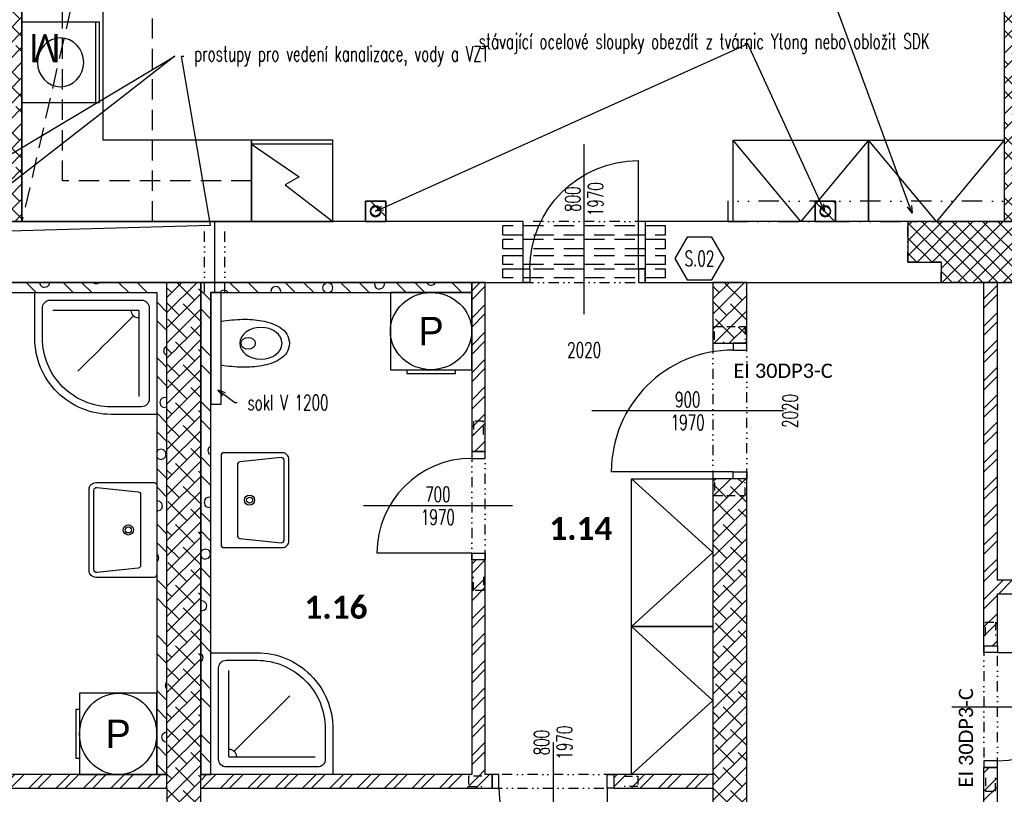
# Model space of a CAD drawing. Header units: millimetres. Extents: x -239306 to 235396, y -2942 to 28189.
# Tile 25 of 37: x 25818 to 33086, y 16949 to 22670. Entities that reach past the tile are written whole.
import ezdxf
from ezdxf import colors
from ezdxf.entities.mleader import LeaderData, LeaderLine
from ezdxf.enums import TextEntityAlignment as Align
from ezdxf.math import Vec2, Vec3

# ---------------------------------------------------------------- set-up
doc = ezdxf.new("R2010")
doc.units = ezdxf.units.MM
doc.header["$LTSCALE"] = 300
for name, pattern in [('DASHED', [0.75, 0.5, -0.25]), ('DIVIDE', [1.25, 0.5, -0.25, 0, -0.25, 0, -0.25]), ('DIVIDE2', [0.625, 0.25, -0.125, 0, -0.125, 0, -0.125])]:
    doc.linetypes.add(name, pattern=pattern)
for name, color, linetype in [('A-Appliance-G', 150, 'Continuous'), ('A-Cabinet-G', 10, 'Continuous'), ('A-Dimline-D', 221, 'Continuous'), ('A-Dimline-D @ 50', 221, 'Continuous'), ('A-Door-G', 150, 'Continuous'), ('A-Furniture-G', 10, 'Continuous'), ('A-MassElement-G', 210, 'Continuous'), ('A-Room-T @ 50', 131, 'Continuous'), ('A-SanitaryFixture-G', 140, 'Continuous'), ('A-Wall-Abov', 32, 'DIVIDE2'), ('A-Wall-Blow', 30, 'Continuous'), ('A-Wall-Comp', 22, 'Continuous'), ('A-Wall-G', 50, 'Continuous'), ('A-Wall-Patt', 12, 'Continuous'), ('S-Beam-G', 80, 'Continuous'), ('S-Column-G', 110, 'Continuous')]:
    doc.layers.add(name, color=color, linetype=linetype)
doc.layers.add('G-Anno-Nplt @ 50', color=13, linetype='Continuous', plot=False)
doc.layers.add('ocel nová', color=7, linetype='Continuous', true_color=0x007af5)
doc.layers.add('Požár popisy', color=7, linetype='Continuous', true_color=0xea2106)
doc.styles.add('Arial', font='arial.ttf')
doc.styles.add('Calibri', font='calibri.ttf')
doc.styles.add('Dim', font='simplex.shx', dxfattribs={"width": 0.65})
doc.styles.add('RoomTag', font='calibrib.ttf')
doc.styles.get("Standard").update_dxf_attribs({"font": 'simplex.shx', "width": 0.65})
pattern_1 = [(45, (0, 0), (27.4519, 382.3555), [19.4116, -270.3664]), (45, (-51.23, 51.23), (27.4519, 382.3555), [19.4116, -270.3664]), (135, (13.73, 51.23), (-382.3555, -27.4519), [19.4116, -231.5436]), (135, (-37.5, 0), (-382.3555, -27.4519), [19.4116, -231.5436]), (105, (18.75, 32.48), (-177.45203, 177.45176), [19.4116, -560.144]), (165, (0, 64.95), (-382.3556, -27.4521), [19.4116, -560.144]), (255, (-51.23, 51.23), (177.4518, -177.452), [19.4116, -984.408]), (255, (153.68, 256.13), (177.4518, -177.452), [19.4116, -984.408]), (255, (358.58, 461.03), (177.4518, -177.452), [19.4116, -984.408]), (195, (0, 0), (-204.90374, -204.9037), [19.4116, -984.408]), (195, (-177.45, 177.45), (-204.90374, -204.9037), [19.4116, -984.408]), (75, (13.73, 13.73), (-177.4518, 177.452), [19.4116, -984.408]), (75, (218.63, 218.63), (-177.4518, 177.452), [19.4116, -984.408]), (75, (423.53, 423.53), (-177.4518, 177.452), [19.4116, -984.408]), (285, (-56.25, 32.48), (177.45203, -177.45176), [19.4116, -560.144]), (345, (-37.5, 0), (382.3556, 27.4521), [19.4116, -560.144]), (195, (-18.75, 69.98), (-204.90374, -204.9037), [19.4116, -984.408]), (195, (-196.2, 247.43), (-204.90374, -204.9037), [19.4116, -984.408]), (135, (75.16, 75.16), (-487.7464, 77.939), []), (135, (143.47, 143.47), (-487.7464, 77.939), [])]
pattern_2 = [(45, (0, 0), (27.4519, 382.3555), [19.4116, -270.3664]), (45, (-51.23, 51.23), (27.4519, 382.3555), [19.4116, -270.3664]), (135, (13.73, 51.23), (-382.3555, -27.4519), [19.4116, -231.5436]), (135, (-37.5, 0), (-382.3555, -27.4519), [19.4116, -231.5436]), (105, (18.75, 32.48), (-177.45203, 177.45176), [19.4116, -560.144]), (165, (0, 64.95), (-382.35558, -27.4521), [19.4116, -560.144]), (255, (-51.23, 51.23), (177.4518, -177.452), [19.4116, -984.408]), (255, (153.68, 256.13), (177.4518, -177.452), [19.4116, -984.408]), (255, (358.58, 461.03), (177.4518, -177.452), [19.4116, -984.408]), (195, (0, 0), (-204.90374, -204.9037), [19.4116, -984.408]), (195, (-177.45, 177.45), (-204.90374, -204.9037), [19.4116, -984.408]), (75, (13.73, 13.73), (-177.4518, 177.452), [19.4116, -984.408]), (75, (218.63, 218.63), (-177.4518, 177.452), [19.4116, -984.408]), (75, (423.53, 423.53), (-177.4518, 177.452), [19.4116, -984.408]), (285, (-56.25, 32.48), (177.45203, -177.45176), [19.4116, -560.144]), (345, (-37.5, 0), (382.35558, 27.4521), [19.4116, -560.144]), (195, (-18.75, 69.98), (-204.90374, -204.9037), [19.4116, -984.408]), (195, (-196.2, 247.43), (-204.90374, -204.9037), [19.4116, -984.408]), (135, (75.16, 75.16), (-487.7464, 77.939), []), (135, (143.47, 143.47), (-487.7464, 77.939), [])]

# ---------------------------------------------------------------- blocks, each defined once
blk = doc.blocks.new('Dvere-Pozar-PO')
at = {"layer": 'Požár popisy', "style": 'Calibri'}
blk.add_attdef('DoorOBJ:Pozar_001', (-3.258, -0.572), '', height=1.25, dxfattribs=at)
blk = doc.blocks.new('DoorAxis')
at = {"color": 0, "style": 'Dim', "width": 0.65}
for tag, p in [('DoorST:InnerWidth', (-0.75, 0)), ('DoorST:InnerHeight', (0.75, 0))]:
    blk.add_attdef(tag, text='', height=1, rotation=90, dxfattribs=at).set_placement(p, align=Align.MIDDLE_CENTER)
blk = doc.blocks.new('DoorRougHeight')
at = {"width": 0.65}
blk.add_attdef('DoorST:RoughHeight', text='', height=1, dxfattribs=at).set_placement((0, -0.9), align=Align.MIDDLE_CENTER)
blk = doc.blocks.new('SteelBub')
blk.add_lwpolyline([(-0.808, 1.4), (-1.617, 0), (-0.808, -1.4), (0.808, -1.4), (1.617, 0), (0.808, 1.4)], close=True)
at = {"width": 0.65}
blk.add_attdef('SteelOBJ:Label', text='', height=1, dxfattribs=at).set_placement((0, 0), align=Align.MIDDLE_CENTER)
blk = doc.blocks.new('AreaLabel1')
at = {"color": 0, "style": 'RoomTag'}
blk.add_attdef('AreaOBJ:Label', text='', height=1.5, dxfattribs=at).set_placement((0, 0), align=Align.MIDDLE_CENTER)
blk = doc.blocks.new('_Open30')
at = {"color": 0, "lineweight": -2}
for p, q in [((-1, 0.27), (0, 0)), ((0, 0), (-1, -0.27)), ((0, 0), (-1, 0))]:
    blk.add_line(p, q, dxfattribs=at)
blk = doc.blocks.new('SYMBOL_Shower_5_2D')
blk.add_line((0.1906, 0.1906), (0.6464, 0.6464))
for points in [[(0, 1), (0, 0), (1, 0), (1, 0.375, 0.414214), (0.375, 1)], [(0.0625, 0.875), (0.0625, 0.125, 0.414214), (0.125, 0.0625), (0.875, 0.0625, 0.414214), (0.9375, 0.125), (0.9375, 0.375, 0.414214), (0.375, 0.9375), (0.125, 0.9375, 0.414214)]]:
    blk.add_lwpolyline(points, format="xyb", close=True)
for points in [[(0.1464, 0.1464), (0.1464, 0.8536)], [(0.1464, 0.1464), (0.8536, 0.1464)]]:
    blk.add_lwpolyline(points)
blk.add_arc((0.1464, 0.1464), 0.0625, 0, 90)
blk = doc.blocks.new('SYMBOL_Kitchen_DeepFreezer_4_2D')
at = {"color": 0, "linetype": 'ByBlock', "lineweight": -2}
blk.add_line((0.95, -0.5), (0.95, 0.5), dxfattribs=at)
blk.add_lwpolyline([(0, -0.5), (1, -0.5), (1, 0.5), (0, 0.5)], close=True, dxfattribs=at)
blk.add_lwpolyline([(0.95, 0.5), (0.55, -0.087), (0.45, 0.087), (0, -0.5)])
blk = doc.blocks.new('Mycka3')
at = {"color": 0, "linetype": 'ByBlock', "lineweight": -2}
blk.add_line((0.953, -0.5), (0.953, 0.5), dxfattribs=at)
blk.add_lwpolyline([(1, -0.5), (1, 0.5), (0, 0.5), (0, -0.5)], close=True, dxfattribs=at)
blk.add_circle((0.5, 0), 0.3)
at = {"color": 0, "linetype": 'ByBlock', "style": 'Arial', "flags": 4}
blk.add_attdef('ZNACKA', text='', height=0.35, rotation=180, dxfattribs=at).set_placement((0.5, 0), align=Align.MIDDLE_CENTER)
blk = doc.blocks.new('M_DFURN_BED_3D DOUBLE WARDROBE_P')
at = {"color": 0, "linetype": 'ByBlock', "lineweight": -2}
blk.add_lwpolyline([(1, 0.5), (0, 0.5), (0, -0.5), (1, -0.5)], close=True, dxfattribs=at)
blk.add_lwpolyline([(1, 0.5), (0, 0), (1, -0.5)], dxfattribs=at)
at = {"layer": 'DEFPOINTS', "color": 0, "linetype": 'ByBlock', "lineweight": -2}
for p in [(0, 0.5), (0, -0.5)]:
    blk.add_point(p, dxfattribs=at)
blk = doc.blocks.new('osa1K')
at = {"color": 0, "linetype": 'ByBlock'}
blk.add_lwpolyline([(0, -250), (0, 850)], dxfattribs=at)
for points in [[(-350, 0), (-350, -0.0001)], [(350, 0), (350, -0.0001)]]:
    blk.add_lwpolyline(points)
blk = doc.blocks.new('Pracka3')
at = {"color": 0, "linetype": 'ByBlock', "lineweight": -2}
blk.add_lwpolyline([(1, -0.5), (1, 0.5), (0, 0.5), (0, -0.5)], close=True, dxfattribs=at)
blk.add_lwpolyline([(1, -0.3), (1.05, -0.3), (1.05, 0.3), (1, 0.3)], dxfattribs=at)
blk.add_circle((0.5, 0), 0.5)
at = {"color": 0, "linetype": 'ByBlock', "style": 'Arial', "flags": 4}
blk.add_attdef('ZNACKA', text='', height=0.35, rotation=180, dxfattribs=at).set_placement((0.5, 0), align=Align.MIDDLE_CENTER)
blk = doc.blocks.new('překlad 225')
at = {"color": 0, "linetype": 'ByBlock', "ltscale": 0.5}
for points in [[(-795, -112.5), (-945, -112.5), (-945, 112.5), (-795, 112.5)], [(795, -112.5), (945, -112.5), (945, 112.5), (795, 112.5)]]:
    blk.add_lwpolyline(points, dxfattribs=at)
blk = doc.blocks.new('překlad 75')
at = {"color": 0, "linetype": 'ByBlock', "ltscale": 0.5}
for points in [[(-795, -37.5), (-945, -37.5), (-945, 37.5), (-795, 37.5)], [(795, -37.5), (945, -37.5), (945, 37.5), (795, 37.5)]]:
    blk.add_lwpolyline(points, dxfattribs=at)
blk = doc.blocks.new('Pracka2')
at = {"color": 0, "linetype": 'ByBlock', "lineweight": -2}
blk.add_lwpolyline([(1, -0.5), (1, 0.5), (0, 0.5), (0, -0.5)], close=True, dxfattribs=at)
blk.add_lwpolyline([(1, -0.3), (1.05, -0.3), (1.05, 0.3), (1, 0.3)], dxfattribs=at)
blk.add_circle((0.5, 0), 0.5)
at = {"color": 0, "linetype": 'ByBlock', "style": 'Arial', "flags": 4}
blk.add_attdef('ZNACKA', text='', height=0.35, rotation=90, dxfattribs=at).set_placement((0.5, 0), align=Align.MIDDLE_CENTER)

msp = doc.modelspace()

# ---------------------------------------------------------------- hatches: boundary and pattern name
at = {"layer": 'A-Wall-Patt', "linetype": 'Continuous', "lineweight": -3}
h = msp.add_hatch(dxfattribs=at)
h.set_pattern_fill('ANSI38', color=254, scale=25, angle=-360, style=0)
h.paths.add_polyline_path([(25835, 25380), (25585, 25380), (25585, 21180), (25835, 21180)], flags=0)
h = msp.add_hatch(dxfattribs=at)
h.set_pattern_fill('ANSI38', color=254, scale=25, style=0)
h.paths.add_polyline_path([(33085, 21180), (33335, 21180), (33335, 25380), (33085, 25380)], flags=0)
h = msp.add_hatch(dxfattribs=at)
h.set_pattern_fill('POROBETON2', color=254, scale=400, angle=45, style=0, pattern_type=2)
h.set_pattern_definition(pattern_2)
h.paths.add_polyline_path([(28370, 21180), (28520, 21180), (28520, 21330), (28370, 21330)], flags=0)
h = msp.add_hatch(dxfattribs=at)
h.set_pattern_fill('POROBETON2', color=254, scale=400, angle=45, style=0, pattern_type=2)
h.set_pattern_definition(pattern_2)
h.paths.add_polyline_path([(31690, 21180), (31840, 21180), (31840, 21330), (31690, 21330)], flags=0)
h = msp.add_hatch(dxfattribs=at)
h.set_pattern_fill('ANSI37', color=254, scale=25, style=0)
h.paths.add_polyline_path([(32375, 20880), (32620, 20880), (32620, 20730), (33335, 20730), (33335, 21180), (32375, 21180)], flags=0)
h = msp.add_hatch(dxfattribs=at)
h.set_pattern_fill('ANSI32', color=254, scale=15, style=0)
h.paths.add_polyline_path([(38465, 18430), (38465, 18530), (36155, 18530), (36155, 18430)], flags=0)
h.paths.add_polyline_path([(33035, 18530), (33010, 18496.7), (33035, 18430), (35905, 18430), (35905, 18530)], flags=0)
h = msp.add_hatch(dxfattribs=at)
h.set_pattern_fill('ANSI32', color=254, scale=15, angle=-1.7e-11, style=0)
h.paths.add_polyline_path([(29255, 17095), (29188.3, 17070), (29155, 16995), (29305, 16995), (29305, 17095)], flags=0)
h.paths.add_polyline_path([(30205, 17095), (30205, 16995), (30935, 16995), (30935, 17095)], flags=0)
h.paths.add_polyline_path([(21945, 16995), (21945, 17095), (20485, 17095), (20485, 16995)], flags=0)
h.paths.add_polyline_path([(22845, 17095), (22845, 16995), (24405, 16995), (24371.7, 17070), (24305, 17095)], flags=0)
h.paths.add_polyline_path([(24405, 17095), (24371.7, 17070), (24405, 16995), (26905, 16995), (26905, 17095)], flags=0)
h.paths.add_polyline_path([(29155, 16995), (29188.3, 17070), (29155, 17095), (27155, 17095), (27155, 16995)], flags=0)
h.paths.add_polyline_path([(18355, 16995), (18355, 17095), (18155, 17095), (18155, 16995)], flags=0)
h.paths.add_polyline_path([(18355, 17095), (18355, 16995), (18860, 16995), (18860, 17095)], flags=0)
h.paths.add_polyline_path([(19860, 17095), (19860, 16995), (20235, 16995), (20235, 17095)], flags=0)
h = msp.add_hatch(dxfattribs=at)
h.set_pattern_fill('ANSI38', color=254, scale=25, style=0)
h.paths.add_polyline_path([(27155, 16995), (26905, 16995), (26905, 14995), (27155, 14995)], flags=0)

# ---------------------------------------------------------------- linework, layer by layer
at = {"layer": 'A-Cabinet-G', "linetype": 'Continuous', "lineweight": -3}
for p, q in [((25835, 25380), (25835, 21180)), ((26435, 21780), (26435, 25380)), ((27530, 21780), (26435, 21780)), ((27530, 21180), (27530, 21780)), ((25835, 21180), (27530, 21180))]:
    msp.add_line(p, q, dxfattribs=at)
at = {"layer": 'A-Cabinet-G', "linetype": 'DASHED', "lineweight": -3}
for p, q in [((26135, 21480), (26135, 25380)), ((27530, 21480), (26135, 21480))]:
    msp.add_line(p, q, dxfattribs=at)
at = {"layer": 'A-Dimline-D', "linetype": 'DASHED'}
for points in [[(26795, 25380), (25835, 21180)], [(26795, 25380), (26795, 21180)]]:
    msp.add_lwpolyline(points, dxfattribs=at)
at = {"layer": 'A-Door-G', "linetype": 'Continuous', "lineweight": -3}
for points in [[(30385, 20830), (30385, 21630)], [(31085, 19330), (30185, 19330)], [(29155, 18730), (28455, 18730)], [(33035, 17996.2), (33835, 17996.2)], [(30155, 16995), (30155, 16195)]]:
    msp.add_lwpolyline(points, dxfattribs=at)
for points in [[(29585, 20730), (29535, 20730), (29535, 20830), (29585, 20830)], [(30385, 20730), (30435, 20730), (30435, 20830), (30385, 20830)], [(31185, 19330), (31185, 19280), (31085, 19280), (31085, 19330)], [(29255, 18730), (29255, 18680), (29155, 18680), (29155, 18730)], [(32935, 17996.2), (32935, 18046.2), (33035, 18046.2), (33035, 17996.2)], [(32935, 17196.2), (32935, 17146.2), (33035, 17146.2), (33035, 17196.2)], [(29355, 17095), (29305, 17095), (29305, 16995), (29355, 16995)], [(30155, 17095), (30205, 17095), (30205, 16995), (30155, 16995)]]:
    msp.add_lwpolyline(points, close=True, dxfattribs=at)
at = {"layer": 'A-Door-G', "linetype": 'Continuous', "lineweight": -3, "extrusion": (0, 0, -1)}
msp.add_arc((-30385, 20830), 800, 0, 90, dxfattribs=at)
at = {"layer": 'A-Door-G', "linetype": 'Continuous', "lineweight": -3}
for centre, start, end in [((33035, 17996.2), 270, 0), ((30155, 16995), 180, 270)]:
    msp.add_arc(centre, 800, start, end, dxfattribs=at)
at = {"layer": 'A-MassElement-G', "linetype": 'Continuous', "lineweight": -3}
for p, q in [((28370, 21330), (28520, 21330)), ((28370, 21180), (28370, 21330)), ((28520, 21330), (28370, 21330)), ((28370, 21330), (28370, 21180)), ((28520, 21330), (28520, 21180)), ((28520, 21180), (28520, 21330)), ((31690, 21330), (31840, 21330)), ((31690, 21180), (31690, 21330)), ((31840, 21330), (31690, 21330)), ((31690, 21330), (31690, 21180)), ((31840, 21330), (31840, 21180)), ((31840, 21180), (31840, 21330)), ((28520, 21180), (28370, 21180)), ((28370, 21180), (28520, 21180)), ((31840, 21180), (31690, 21180)), ((31690, 21180), (31840, 21180))]:
    msp.add_line(p, q, dxfattribs=at)
at = {"layer": 'A-SanitaryFixture-G', "linetype": 'Continuous', "lineweight": -3}
for points in [[(26330, 19201.5, -0.414214), (26380, 19251.5), (26810, 19251.5, -0.414214), (26830, 19231.5), (26830, 18571.5, -0.414214), (26810, 18551.5), (26380, 18551.5, -0.414214), (26330, 18601.5)], [(26365, 19195.8, -0.448655), (26387.3, 19215.7), (26692.5, 19183.7, -0.37818), (26710, 19163.9), (26710, 18639.2, -0.37818), (26692.5, 18619.3), (26387.3, 18587.4, -0.448655), (26365, 18607.2)]]:
    msp.add_lwpolyline(points, format="xyb", close=True, dxfattribs=at)
for centre, radius in [((27515, 19121.4), 37.5), ((27515, 19121.4), 22.5), ((26620, 18901.5), 37.5), ((26620, 18901.5), 22.5)]:
    msp.add_circle(centre, radius, dxfattribs=at)
at = {"layer": 'A-Wall-Abov', "linetype": 'DIVIDE2', "lineweight": -3}
for p, q in [((27183, 20655), (27183, 21180)), ((27333, 20655), (27333, 21180)), ((32375, 21180), (33335, 21180)), ((32375, 20880), (32375, 21180)), ((32620, 20880), (32375, 20880)), ((32620, 20730), (32620, 20880)), ((33335, 20730), (32620, 20730)), ((32935, 18046.2), (32935, 17146.2)), ((33035, 17146.2), (33035, 18046.2)), ((30205, 17095), (29305, 17095)), ((29305, 16995), (30205, 16995))]:
    msp.add_line(p, q, dxfattribs=at)
for points in [[(30435, 21180), (29535, 21180)], [(29535, 20730), (30435, 20730)]]:
    msp.add_lwpolyline(points, dxfattribs=at)
at = {"layer": 'A-Wall-Blow', "linetype": 'Continuous', "lineweight": -3}
for p, q in [((33335, 21180), (32375, 21180)), ((32375, 21180), (32375, 20880)), ((32375, 20880), (32620, 20880)), ((32620, 20880), (32620, 20730)), ((32620, 20730), (33335, 20730)), ((27305, 20655), (27230, 20655))]:
    msp.add_line(p, q, dxfattribs=at)
for points in [[(27256.2, 21180), (27256.2, 20730)], [(27256.2, 20730), (27256.2, 20655)]]:
    msp.add_lwpolyline(points, dxfattribs=at)
at = {"layer": 'A-Wall-Comp', "linetype": 'Continuous', "lineweight": -3}
for p, q in [((28520, 21330), (28370, 21330)), ((28370, 21330), (28370, 21180)), ((28520, 21180), (28520, 21330)), ((31840, 21330), (31690, 21330)), ((31690, 21330), (31690, 21180)), ((31840, 21180), (31840, 21330)), ((25585, 21180), (25835, 21180)), ((28370, 21180), (28520, 21180)), ((31690, 21180), (31840, 21180)), ((33335, 21180), (32375, 21180)), ((32375, 21180), (32375, 20880)), ((33085, 21180), (33335, 21180)), ((32375, 20880), (32620, 20880)), ((32620, 20880), (32620, 20730)), ((27155, 20730), (26905, 20730)), ((29255, 20730), (29155, 20730)), ((29155, 20730), (29155, 20655)), ((31185, 20730), (30935, 20730)), ((32620, 20730), (33335, 20730)), ((33035, 20730), (32935, 20730)), ((26905, 17095), (26830, 17095)), ((26830, 17095), (26905, 17095)), ((27230, 17095), (27155, 17095)), ((27155, 17095), (27230, 17095)), ((30935, 17095), (30935, 16995))]:
    msp.add_line(p, q, dxfattribs=at)
for points in [[(25835, 21180), (25585, 21180)], [(28520, 21180), (28370, 21180)], [(31840, 21180), (31690, 21180)], [(33335, 21180), (33085, 21180)], [(24405, 20730), (26905, 20730)], [(26905, 20730), (25585, 20730)], [(26905, 20730), (27155, 20730)], [(27155, 20730), (29155, 20730)], [(29155, 20730), (27155, 20730)], [(29155, 20655), (29155, 20730)], [(29155, 20730), (29255, 20730)], [(30935, 20730), (31185, 20730)], [(32935, 20730), (33035, 20730)]]:
    msp.add_lwpolyline(points, dxfattribs=at)
at = {"layer": 'A-Wall-G', "linetype": 'Continuous', "lineweight": -3}
for p, q in [((25835, 21180), (25835, 25380)), ((33085, 25380), (33085, 21180)), ((30935, 20730), (30935, 20280)), ((31185, 20280), (31185, 20730)), ((30935, 20280), (31185, 20280)), ((31185, 19280), (30935, 19280)), ((30935, 19280), (30935, 17095)), ((31185, 14995), (31185, 19280)), ((29255, 18680), (29155, 18680)), ((29155, 18680), (29155, 17095)), ((29255, 17095), (29255, 18680)), ((35905, 18530), (33035, 18530)), ((33035, 18430), (35905, 18430)), ((33035, 18046.2), (33035, 18430)), ((32935, 18046.2), (33035, 18046.2)), ((26830, 17095), (24405, 17095)), ((29155, 17095), (27230, 17095)), ((29305, 17095), (29255, 17095)), ((29305, 16995), (29305, 17095)), ((30205, 17095), (30205, 16995)), ((30935, 17095), (30205, 17095)), ((33035, 17146.2), (32935, 17146.2)), ((32935, 16278.7), (32935, 17146.2)), ((33035, 16762.5), (33035, 17146.2)), ((22845, 16995), (26905, 16995)), ((26905, 16995), (26905, 14995)), ((27155, 14995), (27155, 16995)), ((27155, 16995), (29305, 16995)), ((30205, 16995), (30935, 16995)), ((30935, 16995), (30935, 14995))]:
    msp.add_line(p, q, dxfattribs=at)
for points in [[(28520, 21330), (28370, 21330)], [(28370, 21330), (28370, 21180)], [(28520, 21180), (28520, 21330)], [(31840, 21330), (31690, 21330)], [(31690, 21330), (31690, 21180)], [(31840, 21180), (31840, 21330)], [(28370, 21180), (25835, 21180)], [(29155, 21180), (28520, 21180)], [(29535, 21180), (29155, 21180)], [(29535, 20730), (29535, 21180)], [(30435, 21180), (30435, 20730)], [(31690, 21180), (30435, 21180)], [(33085, 21180), (31840, 21180)], [(29255, 20730), (29535, 20730)], [(30435, 20730), (30935, 20730)], [(31185, 20730), (32935, 20730)], [(33035, 20730), (33335, 20730)], [(24405, 20655), (26830, 20655)], [(27230, 20655), (29155, 20655)]]:
    msp.add_lwpolyline(points, dxfattribs=at)
at = {"layer": 'A-Wall-Patt', "color": 254, "linetype": 'Continuous', "lineweight": -3}
for points in [[(25940.2, 20655), (25865.2, 20730)], [(25964.6, 20730), (25964.6, 20729.7)], [(25964.6, 20729.8), (25969.6, 20711)], [(26034.5, 20711), (26039.6, 20729.7)], [(26039.6, 20729.8), (26039.5, 20730)], [(26213.4, 20655), (26138.4, 20730)], [(26350, 20655), (26275, 20730)], [(26365.6, 20724.7), (26360.4, 20730)], [(26365.6, 20724.8), (26384.4, 20719.7)], [(26403.2, 20724.7), (26384.4, 20719.7)], [(26403.2, 20724.7), (26408.5, 20730)], [(26623.2, 20655), (26548.2, 20730)], [(26759.8, 20655), (26684.8, 20730)], [(27442.8, 20655), (27367.8, 20730)], [(27579.4, 20655), (27504.4, 20730)], [(27852.6, 20655), (27777.6, 20730)], [(27989.2, 20655), (27914.2, 20730)], [(28058.8, 20708.3), (28072.6, 20722)], [(28091.3, 20727), (28072.5, 20722)], [(28110, 20722.1), (28091.3, 20727.1)], [(28123.7, 20708.3), (28110, 20722)], [(28262.4, 20655), (28187.4, 20730)], [(28399, 20655), (28324, 20730)], [(28439.6, 20730), (28436.1, 20717)], [(28436.2, 20717), (28441.2, 20698.3)], [(28506.1, 20698.2), (28511.1, 20717)], [(28511.2, 20717), (28507.7, 20730)], [(28672.2, 20655), (28597.2, 20730)], [(28808.8, 20655), (28733.8, 20730)], [(28822.4, 20730), (28823.6, 20725.7)], [(28837.2, 20712), (28823.5, 20725.7)], [(28874.8, 20712), (28888.5, 20725.7)], [(28888.5, 20725.7), (28889.6, 20730)], [(29082, 20655), (29007, 20730)], [(29155, 20718.6), (29143.6, 20730)], [(25983.3, 20697.3), (25969.5, 20711)], [(25983.3, 20697.3), (26002, 20692.3)], [(26020.8, 20697.2), (26002.1, 20692.2)], [(26020.8, 20697.3), (26034.6, 20711)], [(27295.7, 20655), (27307.9, 20667.1)], [(27326.6, 20672.1), (27307.8, 20667.1)], [(27345.3, 20667.2), (27326.5, 20672.2)], [(27357.4, 20655), (27345.3, 20667.1)], [(27676.4, 20680.8), (27671.4, 20662.1)], [(27671.5, 20662.1), (27673.4, 20655)], [(27676.5, 20680.9), (27690.2, 20694.6)], [(27708.9, 20699.6), (27690.2, 20694.6)], [(27727.6, 20694.6), (27708.9, 20699.6)], [(27741.4, 20680.9), (27727.6, 20694.6)], [(27746.5, 20662.1), (27741.4, 20680.9)], [(27744.5, 20655), (27746.4, 20662.1)], [(28058.8, 20708.3), (28053.8, 20689.5)], [(28053.8, 20689.6), (28058.8, 20670.8)], [(28072.5, 20657.1), (28058.8, 20670.8)], [(28072.5, 20657.1), (28080.4, 20655)], [(28110, 20657.1), (28102.4, 20655)], [(28110.1, 20657.1), (28123.8, 20670.8)], [(28128.8, 20689.6), (28123.8, 20708.3)], [(28123.8, 20670.8), (28128.8, 20689.5)], [(28454.9, 20684.5), (28441.1, 20698.3)], [(28454.9, 20684.6), (28473.6, 20679.5)], [(28492.4, 20684.5), (28473.6, 20679.5)], [(28492.4, 20684.5), (28506.2, 20698.3)], [(28837.2, 20712), (28856, 20707)], [(28874.7, 20712), (28856, 20706.9)]]:
    msp.add_lwpolyline(points, dxfattribs=at)
at = {"layer": 'ocel nová', "linetype": 'DASHED', "lineweight": -3}
for p, q in [((29385, 21081), (29385, 21147)), ((30585, 21147), (29385, 21147)), ((30585, 21147), (29385, 21147)), ((29385, 21081), (30585, 21081)), ((29385, 21081), (30585, 21081)), ((30585, 21081), (30585, 21147)), ((29385, 20981), (29385, 21047)), ((30585, 21047), (29385, 21047)), ((30585, 21047), (29385, 21047)), ((30585, 20981), (30585, 21047)), ((29385, 20981), (30585, 20981)), ((29385, 20981), (30585, 20981)), ((29385, 20863), (29385, 20929)), ((29385, 20929), (30585, 20929)), ((29385, 20929), (30585, 20929)), ((30585, 20863), (29385, 20863)), ((30585, 20863), (29385, 20863)), ((30585, 20863), (30585, 20929)), ((29385, 20763), (29385, 20829)), ((29385, 20829), (30585, 20829)), ((29385, 20829), (30585, 20829)), ((30585, 20763), (30585, 20829)), ((30585, 20763), (29385, 20763)), ((30585, 20763), (29385, 20763))]:
    msp.add_line(p, q, dxfattribs=at)
at = {"layer": 'S-Beam-G', "linetype": 'DIVIDE', "lineweight": -3}
for p, q in [((31045, 21330), (31045, 21180)), ((35550, 21330), (31045, 21330)), ((31045, 21180), (35550, 21180))]:
    msp.add_line(p, q, dxfattribs=at)
at = {"layer": 'S-Column-G', "linetype": 'Continuous', "lineweight": -3}
for centre, start, end in [((28445, 21255), 0, 180), ((28445, 21255), 180, 0), ((31765, 21255), 0, 180), ((31765, 21255), 180, 0)]:
    msp.add_arc(centre, 40, start, end, dxfattribs=at)
at = {"layer": 'S-Column-G', "linetype": 'Continuous', "lineweight": -3, "extrusion": (0, 0, -1)}
for centre, start, end in [((-28445, 21255), 0, 180), ((-28445, 21255), 180, 0), ((-31765, 21255), 0, 180), ((-31765, 21255), 180, 0)]:
    msp.add_arc(centre, 35, start, end, dxfattribs=at)

# ---------------------------------------------------------------- block references
at = {"layer": 'A-Appliance-G', "linetype": 'Continuous', "lineweight": -3, "extrusion": (0, 0, -1)}
ref = msp.add_blockref('Mycka3', (-25835, 22355), dxfattribs=dict(at, xscale=570, yscale=600, zscale=-870, rotation=180))
ref.add_attrib('ZNACKA', 'M', dxfattribs={"layer": '0', "color": 0, "linetype": 'ByBlock', "height": 210, "rotation": 180, "style": 'Arial', "text_generation_flag": 2, "width": 0.95}).set_placement((26004.1, 22459.8), align=Align.MIDDLE_CENTER)
at = {"layer": 'A-Appliance-G', "linetype": 'Continuous', "lineweight": -3, "xscale": 600, "yscale": 600, "zscale": 1850, "rotation": 90}
msp.add_blockref('SYMBOL_Kitchen_DeepFreezer_4_2D', (27830, 21180), dxfattribs=at)
at = {"layer": 'A-Appliance-G', "linetype": 'Continuous', "lineweight": -3}
ref = msp.add_blockref('Pracka3', (26830, 17395), dxfattribs=dict(at, xscale=570, yscale=600, zscale=870, rotation=180))
ref.add_attrib('ZNACKA', 'P', dxfattribs={"layer": '0', "color": 0, "linetype": 'ByBlock', "height": 210, "style": 'Arial', "width": 0.95}).set_placement((26545, 17395), align=Align.MIDDLE_CENTER)
at = {"layer": 'A-Dimline-D @ 50', "linetype": 'Continuous', "lineweight": -3, "xscale": 112.5, "yscale": 112.5, "zscale": 112.5}
for name, p, values in [('DoorAxis', (29985, 21344.4), {'DoorST:InnerWidth': '800', 'DoorST:InnerHeight': '1970'}), ('SteelBub', (30836.2, 20906.2), {'SteelOBJ:Label': 'S.02'}), ('DoorRougHeight', (29985, 20332.1), {'DoorST:RoughHeight': '2020'}), ('DoorAxis', (29755, 17330.7), {'DoorST:InnerWidth': '800', 'DoorST:InnerHeight': '1970'})]:
    msp.add_blockref(name, p, dxfattribs=at).add_auto_attribs(values)
for name, p, rotation, values in [('DoorAxis', (30749.3, 19780), 270, {'DoorST:InnerWidth': '900', 'DoorST:InnerHeight': '1970'}), ('DoorRougHeight', (31404, 19780), 90, {'DoorST:RoughHeight': '2020'}), ('DoorAxis', (28905, 19080), 270, {'DoorST:InnerWidth': '700', 'DoorST:InnerHeight': '1970'})]:
    msp.add_blockref(name, p, dxfattribs=dict(at, rotation=rotation)).add_auto_attribs(values)
at = {"layer": 'A-Door-G', "linetype": 'Continuous', "lineweight": -3, "extrusion": (0, 0, -1), "xscale": 1.142857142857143, "yscale": 1.142857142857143, "zscale": -1}
msp.add_blockref('osa1K', (-29985, 20780), dxfattribs=at)
at = {"layer": 'A-Door-G', "linetype": 'Continuous', "lineweight": -3, "xscale": 1.142857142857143, "yscale": 1.142857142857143}
for p, rotation in [((32985, 17596.2), 270), ((29755, 17045), 180)]:
    msp.add_blockref('osa1K', p, dxfattribs=dict(at, rotation=rotation))
at = {"layer": 'A-Furniture-G', "linetype": 'Continuous', "lineweight": -3, "extrusion": (0, 0, -1), "xscale": 600, "yscale": 1000, "zscale": -2175, "rotation": 90}
for p in [(-31585, 21180), (-32585, 21180)]:
    msp.add_blockref('M_DFURN_BED_3D DOUBLE WARDROBE_P', p, dxfattribs=at)
at = {"layer": 'A-Furniture-G', "linetype": 'Continuous', "lineweight": -3, "extrusion": (0, 0, -1), "xscale": 600, "yscale": 1092.5, "zscale": -2175}
for p in [(-30935, 18733.8), (-30935, 17641.2)]:
    msp.add_blockref('M_DFURN_BED_3D DOUBLE WARDROBE_P', p, dxfattribs=at)
at = {"layer": 'A-Room-T @ 50', "linetype": 'Continuous', "lineweight": -3, "xscale": 112.5, "yscale": 112.5, "zscale": 112.5}
for p, values in [((29960.3, 18912.5), {'AreaOBJ:Label': '1.14'}), ((28153, 18330.4), {'AreaOBJ:Label': '1.16'})]:
    msp.add_blockref('AreaLabel1', p, dxfattribs=at).add_auto_attribs(values)
at = {"layer": 'A-SanitaryFixture-G', "linetype": 'Continuous', "lineweight": -3, "extrusion": (0, 0, -1), "xscale": 900, "yscale": 900, "zscale": -900, "rotation": 90}
msp.add_blockref('SYMBOL_Shower_5_2D', (-27230, 17095), dxfattribs=at)
at = {"layer": 'G-Anno-Nplt @ 50', "linetype": 'Continuous', "lineweight": -3}
ref = msp.add_blockref('Dvere-Pozar-PO', (31461.5, 20076.8), dxfattribs=dict(at, xscale=84.375, yscale=84.375, zscale=84.375))
ref.add_attrib('DoorOBJ:Pozar_001', 'EI 30DP3-C', (31086.4, 20024.3), dxfattribs={"layer": 'Požár popisy', "height": 105.47, "style": 'Calibri'})
ref = msp.add_blockref('Dvere-Pozar-PO', (32803.3, 17374.8), dxfattribs=dict(at, xscale=84.375, yscale=84.375, zscale=84.375, rotation=90))
ref.add_attrib('DoorOBJ:Pozar_001', 'EI 30DP3-C', (32855.8, 16999.7), dxfattribs={"layer": 'Požár popisy', "height": 105.47, "rotation": 90, "style": 'Calibri'})
at = {"layer": 'S-Beam-G', "linetype": 'DASHED', "lineweight": -3, "ltscale": 0.5}
for p, xscale, rotation in [((32985, 17596.2, 2145), 0.6613756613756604, 270), ((29755, 17045, 2145), 0.6613756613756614, 180)]:
    msp.add_blockref('překlad 75', p, dxfattribs=dict(at, xscale=xscale, rotation=rotation))

# ---------------------------------------------------------------- leaders
at = {"layer": 'A-Dimline-D'}
ml = msp.add_multileader_mtext('Standard', dxfattribs=at)
ml.set_content('stávající ocelový sloupek obezdít z tvárnic Ytong nebo obložit SDK\\Ppokud bude nad sloupky nad odstraňovaným podhledem nosník provést jeho obložení SDK', color=256)
ml.set_leader_properties()
ml.set_arrow_properties(name='OPEN30')
ml.build(insert=Vec2(0, 0))
ml.multileader.update_dxf_attribs({"dogleg_length": 0.36, "arrow_head_size": 56.2, "scale": 50})
ctx = ml.context
ctx.base_point, ctx.scale, ctx.char_height, ctx.arrow_head_size, ctx.landing_gap_size, ctx.plane_origin = Vec3(22399.6, 23152), 50, 112.5, 56.2, 75, Vec3(21713.2, 21413.7)
notes = []
notes.append((ctx, [(0, (1, 1, 0), (22381.6, 23152), (1, 0), 18, [(0, [(21830, 21255)], 0, [])])]))
ctx.mtext.insert, ctx.mtext.width, ctx.mtext.flow_direction = Vec3(22474.6, 23227), 1948.517, 5
ml = msp.add_multileader_mtext('Standard', dxfattribs=at)
ml.set_content('stávající nosník obložit SDK', color=256)
ml.set_leader_properties()
ml.set_arrow_properties(name='OPEN30')
ml.build(insert=Vec2(0, 0))
ml.multileader.update_dxf_attribs({"dogleg_length": 0.36, "arrow_head_size": 56.2, "scale": 50})
ctx = ml.context
ctx.base_point, ctx.scale, ctx.char_height, ctx.arrow_head_size, ctx.landing_gap_size, ctx.plane_origin = Vec3(30028.8, 22873.6), 50, 112.5, 56.2, 75, Vec3(32406.2, 21240.6)
ctx.text_align_type = 2
notes.append((ctx, [(0, (1, 1, 0), (31805.5, 22873.6), (-1, 0), 18, [(0, [(32406.2, 21240.6)], 0, [])])]))
ctx.mtext.insert, ctx.mtext.alignment, ctx.mtext.flow_direction = Vec3(31712.5, 22948.6), 3, 5
ml = msp.add_multileader_mtext('Standard', dxfattribs=at)
ml.set_content('stávající ocelové sloupky obezdít z tvárnic Ytong nebo obložit SDK', color=256)
ml.set_leader_properties()
ml.set_arrow_properties(name='OPEN30')
ml.build(insert=Vec2(0, 0))
ml.multileader.update_dxf_attribs({"dogleg_length": 0.36, "arrow_head_size": 56.2, "scale": 50})
ctx = ml.context
ctx.base_point, ctx.scale, ctx.char_height, ctx.arrow_head_size, ctx.landing_gap_size, ctx.plane_origin = Vec3(29131.4, 22492.1), 50, 112.5, 56.2, 75, Vec3(28445, 21255)
notes.append((ctx, [(1, (1, 1, 0), (31193.7, 22492.1), (-1, 0), 21.5, [(0, [(28445, 21255)], 0, []), (1, [(31760.1, 21253.8)], 0, [])])]))
ctx.mtext.insert, ctx.mtext.width, ctx.mtext.flow_direction = Vec3(29206.4, 22567.1), 1948.517, 5
ml = msp.add_multileader_mtext('Standard', dxfattribs=at)
ml.set_content('prostupy pro vedení kanalizace, vody a VZT', color=256)
ml.set_leader_properties()
ml.set_arrow_properties(name='OPEN30')
ml.build(insert=Vec2(0, 0))
ml.multileader.update_dxf_attribs({"dogleg_length": 0.36, "arrow_head_size": 56.2, "scale": 50})
ctx = ml.context
ctx.base_point, ctx.scale, ctx.char_height, ctx.arrow_head_size, ctx.landing_gap_size, ctx.plane_origin = Vec3(27030.1, 22399.9), 50, 112.5, 56.2, 75, Vec3(24478.4, 20917.5)
notes.append((ctx, [(0, (1, 1, 0), (27012.1, 22399.9), (1, 0), 18, [(3, [(24478.4, 20917.5), (26962.5, 22399.9), (25283.7, 21093.3), (25479.9, 21103.9), (27227.4, 21153.6)], 0, [])])]))
ctx.mtext.insert, ctx.mtext.width, ctx.mtext.flow_direction = Vec3(27105.1, 22474.9), 1350.573, 5
for ctx, leaders in notes:
    for number, flags, end, landing, length, lines in leaders:
        leader = LeaderData()
        leader.index, (leader.has_last_leader_line, leader.has_dogleg_vector, leader.attachment_direction) = number, flags
        leader.last_leader_point, leader.dogleg_vector, leader.dogleg_length = Vec3(end), Vec3(landing), length
        for number, points, colour, breaks in lines:
            line = LeaderLine()
            line.index, line.vertices, line.color, line.breaks = number, Vec3.list(points), colors.encode_raw_color(colour), breaks
            leader.lines.append(line)
        ctx.leaders.append(leader)

# ---------------------------------------------------------------- next in the draw order: leaders
ml = msp.add_multileader_mtext('Standard', dxfattribs=at)
ml.set_content('stávající kontaktní zateplení tl. 100 mm + nové zateplení tl. 100 mm', color=256)
ml.set_leader_properties()
ml.set_arrow_properties(name='OPEN30')
ml.build(insert=Vec2(0, 0))
ml.multileader.update_dxf_attribs({"dogleg_length": 0.36, "arrow_head_size": 56.2, "scale": 50})
ctx = ml.context
ctx.base_point, ctx.scale, ctx.char_height, ctx.arrow_head_size, ctx.landing_gap_size, ctx.plane_origin = Vec3(983, 20110.5), 50, 112.5, 56.2, 75, Vec3(391.4, 19374.1)
notes = []
notes.append((ctx, [(0, (1, 1, 0), (965, 20110.5), (1, 0), 18, [(0, [(391.4, 19374.1)], 0, [])])]))
ctx.mtext.insert, ctx.mtext.width, ctx.mtext.flow_direction = Vec3(1058, 20185.5), 3027.305, 5
ctx.mtext.has_bg_fill, ctx.mtext.bg_color, ctx.mtext.bg_scale_factor, ctx.mtext.bg_transparency, ctx.mtext.use_window_bg_color = 1, -1027028792, 1.5, 0, 1
for ctx, leaders in notes:
    for number, flags, end, landing, length, lines in leaders:
        leader = LeaderData()
        leader.index, (leader.has_last_leader_line, leader.has_dogleg_vector, leader.attachment_direction) = number, flags
        leader.last_leader_point, leader.dogleg_vector, leader.dogleg_length = Vec3(end), Vec3(landing), length
        for number, points, colour, breaks in lines:
            line = LeaderLine()
            line.index, line.vertices, line.color, line.breaks = number, Vec3.list(points), colors.encode_raw_color(colour), breaks
            leader.lines.append(line)
        ctx.leaders.append(leader)

# ---------------------------------------------------------------- next in the draw order: hatches: boundary and pattern name
at = {"layer": 'A-Wall-Patt', "linetype": 'Continuous', "lineweight": -3}
h = msp.add_hatch(dxfattribs=at)
h.set_pattern_fill('POROBETON2', color=254, scale=400, angle=45, style=0, pattern_type=2)
h.set_pattern_definition(pattern_1)
h.paths.add_polyline_path([(26830, 20655), (26830, 17095), (26905, 17095), (26905, 20730)], flags=0)
h = msp.add_hatch(dxfattribs=at)
h.set_pattern_fill('ANSI38', color=254, scale=25, style=0)
h.paths.add_polyline_path([(26905, 16995), (27155, 16995), (27155, 20730), (26905, 20730)], flags=0)
h = msp.add_hatch(dxfattribs=at)
h.set_pattern_fill('POROBETON2', color=254, scale=400, angle=45, style=0, pattern_type=2)
h.set_pattern_definition(pattern_1)
h.paths.add_polyline_path([(27230, 20655), (27155, 20730), (27155, 17095), (27230, 17095)], flags=0)
h = msp.add_hatch(dxfattribs=at)
h.set_pattern_fill('ANSI32', color=254, scale=15, angle=-360, style=0)
h.paths.add_polyline_path([(29155, 19480), (29255, 19480), (29255, 20730), (29155, 20730)], flags=0)
h.paths.add_polyline_path([(29255, 18680), (29155, 18680), (29155, 17095), (29188.3, 17070), (29255, 17095)], flags=0)
h = msp.add_hatch(dxfattribs=at)
h.set_pattern_fill('ANSI38', color=254, scale=25, style=0)
h.paths.add_polyline_path([(31185, 16995), (30935, 16995), (30935, 14995), (31185, 14995)], flags=0)
h.paths.add_polyline_path([(30935, 16995), (31185, 16995), (31185, 19280), (30935, 19280)], flags=0)
h.paths.add_polyline_path([(30935, 20280), (31185, 20280), (31185, 20730), (30935, 20730)], flags=0)
h = msp.add_hatch(dxfattribs=at)
h.set_pattern_fill('ANSI32', color=254, scale=15, angle=-360, style=0)
h.paths.add_polyline_path([(32935, 18530), (33010, 18496.7), (33035, 18530), (33035, 20730), (32935, 20730)], flags=0)
h.paths.add_polyline_path([(33035, 18430), (33010, 18496.7), (32935, 18530), (32935, 18046.2), (33035, 18046.2)], flags=0)
h.paths.add_polyline_path([(33035, 17146.2), (32935, 17146.2), (32935, 16712.5), (33010, 16712.5), (33035, 16762.5)], flags=0)
h.paths.add_polyline_path([(33035, 16662.5), (33010, 16712.5), (32935, 16712.5), (32935, 16278.7), (33035, 16278.7)], flags=0)
h.paths.add_polyline_path([(33035, 15378.7), (32935, 15378.7), (32935, 14995), (33035, 14995)], flags=0)

# ---------------------------------------------------------------- next in the draw order: linework, layer by layer
at = {"layer": 'A-Door-G', "linetype": 'Continuous', "lineweight": -3}
for points in [[(31185, 20230), (31185, 20280), (31085, 20280), (31085, 20230)], [(29255, 19430), (29255, 19480), (29155, 19480), (29155, 19430)]]:
    msp.add_lwpolyline(points, close=True, dxfattribs=at)
for centre, radius in [((31085, 19330), 900), ((29155, 18730), 700)]:
    msp.add_arc(centre, radius, 90, 180, dxfattribs=at)
at = {"layer": 'A-SanitaryFixture-G', "linetype": 'Continuous', "lineweight": -3}
for points in [[(27809.6, 20280, -0.246348), (27739.6, 20161.7, -0.092866), (27606, 20114.1, -0.047652), (27463.7, 20102.7, -0.033058), (27305, 20117.6), (27305, 20442.4, -0.033058), (27463.7, 20457.3, -0.047652), (27606, 20445.9, -0.092866), (27739.6, 20398.3, -0.246348)], [(27805, 19421.4, 0.414214), (27755, 19471.4), (27325, 19471.4, 0.414214), (27305, 19451.4), (27305, 18791.4, 0.414214), (27325, 18771.4), (27755, 18771.4, 0.414214), (27805, 18821.4)], [(27770, 19415.7, 0.448655), (27747.7, 19435.6), (27442.5, 19403.6, 0.37818), (27425, 19383.8), (27425, 18859.1, 0.37818), (27442.5, 18839.2), (27747.7, 18807.3, 0.448655), (27770, 18827.1)]]:
    msp.add_lwpolyline(points, format="xyb", close=True, dxfattribs=at)
at = {"layer": 'A-SanitaryFixture-G', "linetype": 'Continuous', "lineweight": -3, "extrusion": (0, 0, -1)}
for centre, major_axis, ratio in [((27598.8, 20280), (-156.2, 0), 0.751511), ((27504.6, 20280), (-55.3, 0), 0.745622)]:
    msp.add_ellipse(centre, major_axis=major_axis, ratio=ratio, dxfattribs=at)
at = {"layer": 'A-Wall-Abov', "linetype": 'DIVIDE2', "lineweight": -3}
for p, q in [((30935, 20280), (30935, 19280)), ((31185, 19280), (31185, 20280)), ((29155, 19480), (29155, 18680)), ((29255, 18680), (29255, 19480))]:
    msp.add_line(p, q, dxfattribs=at)
at = {"layer": 'A-Wall-Blow', "linetype": 'Continuous', "lineweight": -3}
for p, q in [((27230, 20655), (27230, 19830)), ((27305, 19830), (27305, 20655)), ((27230, 19830), (27305, 19830))]:
    msp.add_line(p, q, dxfattribs=at)
at = {"layer": 'A-Wall-Comp', "linetype": 'Continuous', "lineweight": -3}
for p, q in [((26905, 16995), (26905, 20730)), ((26905, 17095), (26905, 20730)), ((27155, 20730), (27155, 17095)), ((27155, 16995), (27155, 20730))]:
    msp.add_line(p, q, dxfattribs=at)
at = {"layer": 'A-Wall-G', "linetype": 'Continuous', "lineweight": -3}
for p, q in [((29255, 19480), (29255, 20730)), ((32935, 18046.2), (32935, 20730)), ((33035, 18530), (33035, 20730)), ((26830, 20655), (26830, 17095)), ((27230, 17095), (27230, 20655)), ((29155, 20655), (29155, 19480)), ((29155, 19480), (29255, 19480))]:
    msp.add_line(p, q, dxfattribs=at)

# ---------------------------------------------------------------- next in the draw order: block references
at = {"layer": 'A-Appliance-G', "linetype": 'Continuous', "lineweight": -3}
ref = msp.add_blockref('Pracka2', (28855, 20655), dxfattribs=dict(at, xscale=570, yscale=600, zscale=870, rotation=270))
ref.add_attrib('ZNACKA', 'P', dxfattribs={"layer": '0', "color": 0, "linetype": 'ByBlock', "height": 210, "style": 'Arial', "width": 0.95}).set_placement((28855, 20370), align=Align.MIDDLE_CENTER)
at = {"layer": 'A-Door-G', "linetype": 'Continuous', "lineweight": -3, "xscale": 1.285714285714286, "yscale": 1.285714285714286, "rotation": 90}
msp.add_blockref('osa1K', (31135, 19780), dxfattribs=at)
at = {"layer": 'A-Door-G', "linetype": 'Continuous', "lineweight": -3, "rotation": 90}
msp.add_blockref('osa1K', (29205, 19080), dxfattribs=at)
at = {"layer": 'A-SanitaryFixture-G', "linetype": 'Continuous', "lineweight": -3, "extrusion": (0, 0, -1), "xscale": 900, "yscale": 900, "zscale": -900, "rotation": 270}
msp.add_blockref('SYMBOL_Shower_5_2D', (-26830, 20655), dxfattribs=at)
at = {"layer": 'S-Beam-G', "linetype": 'DASHED', "lineweight": -3, "ltscale": 0.5, "xscale": 0.6613756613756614}
for name, p, rotation in [('překlad 225', (31060, 19780, 2145), 270), ('překlad 75', (29205, 19080, 2145), 89.99999999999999)]:
    msp.add_blockref(name, p, dxfattribs=dict(at, rotation=rotation))

# ---------------------------------------------------------------- next in the draw order: leaders
at = {"layer": 'A-Dimline-D'}
ml = msp.add_multileader_mtext('Standard', dxfattribs=at)
ml.set_content('sokl V 1200', color=256)
ml.set_leader_properties()
ml.set_arrow_properties(name='OPEN30')
ml.build(insert=Vec2(0, 0))
ml.multileader.update_dxf_attribs({"dogleg_length": 0.36, "arrow_head_size": 56.2, "scale": 50})
ctx = ml.context
ctx.base_point, ctx.scale, ctx.char_height, ctx.arrow_head_size, ctx.landing_gap_size, ctx.plane_origin = Vec3(27424.3, 19841.9), 50, 112.5, 56.2, 75, Vec3(27281, 19937.5)
notes = []
notes.append((ctx, [(0, (1, 1, 0), (27406.3, 19841.9), (1, 0), 18, [(0, [(27281, 19937.5)], 0, [])])]))
ctx.mtext.insert, ctx.mtext.flow_direction = Vec3(27499.3, 19898.2), 5
for ctx, leaders in notes:
    for number, flags, end, landing, length, lines in leaders:
        leader = LeaderData()
        leader.index, (leader.has_last_leader_line, leader.has_dogleg_vector, leader.attachment_direction) = number, flags
        leader.last_leader_point, leader.dogleg_vector, leader.dogleg_length = Vec3(end), Vec3(landing), length
        for number, points, colour, breaks in lines:
            line = LeaderLine()
            line.index, line.vertices, line.color, line.breaks = number, Vec3.list(points), colors.encode_raw_color(colour), breaks
            leader.lines.append(line)
        ctx.leaders.append(leader)

doc.saveas('drawing.dxf')
